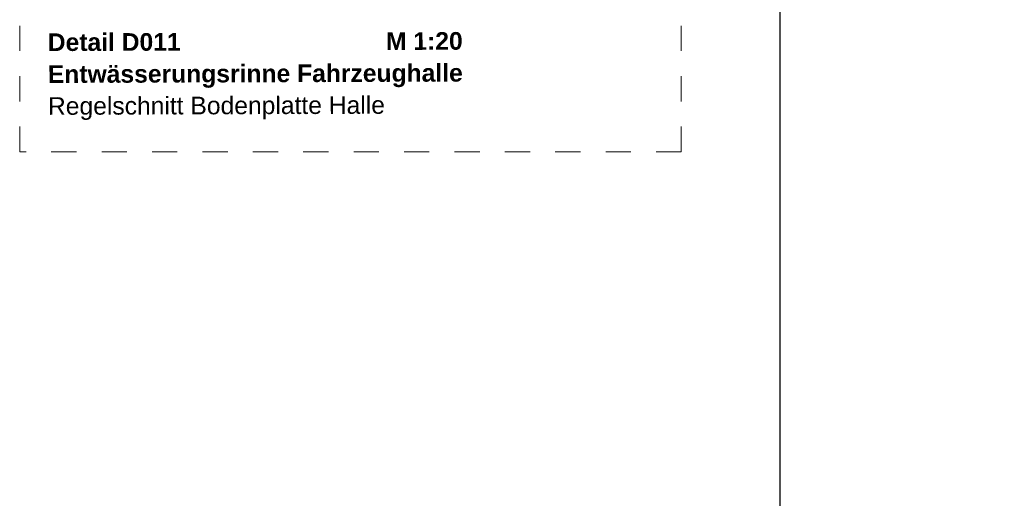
# Model space of a CAD drawing. Header units: metres. Extents: x 1333.9 to 1416.6, y -82.7 to -2.5.
# Tile 24 of 160: x 1333.9 to 1337.8, y -13.4 to -11.5. Entities that reach past the tile are written whole.
import ezdxf

# ---------------------------------------------------------------- set-up
doc = ezdxf.new("R2010")
doc.units = ezdxf.units.M
doc.linetypes.add('AUSGEZOGEN', pattern=[0])
doc.linetypes.add('STRICHLINIE_S4', pattern=[0.08, 0.06, -0.02])
for name, color, linetype, lineweight in [('XR$1$Legende', 4, 'AUSGEZOGEN', 13), ('XR$10$Text 1_50', 3, 'AUSGEZOGEN', 18), ('XR$10$Wand Mauerwerk tr', 42, 'AUSGEZOGEN', 18)]:
    doc.layers.add(name, color=color, linetype=linetype, lineweight=lineweight)
doc.styles.add('ARIAL', font='arial.ttf')

msp = doc.modelspace()

# ---------------------------------------------------------------- linework, layer by layer
at = {"layer": 'XR$1$Legende', "color": 6, "linetype": 'AUSGEZOGEN', "lineweight": 25, "transparency": 33554687}
msp.add_lwpolyline([(1336.9513, -40.0148), (1412.4513, -40.0148), (1412.4513, -2.5148), (1336.9513, -2.5148), (1336.9513, -40.0148)], close=True, dxfattribs=at)
at = {"layer": 'XR$10$Wand Mauerwerk tr', "color": 7, "linetype": 'STRICHLINIE_S4', "lineweight": 18, "transparency": 33554687}
for p, q in [((1333.9355, -11.9827), (1333.9355, -9.0307)), ((1336.5608, -11.9827), (1336.5608, -9.0307)), ((1336.5608, -11.9827), (1333.9355, -11.9827))]:
    msp.add_line(p, q, dxfattribs=at)

# ---------------------------------------------------------------- texts
at = {"layer": 'XR$10$Text 1_50', "color": 3, "linetype": 'AUSGEZOGEN', "lineweight": 25, "transparency": 33554687, "insert": (1334.0467, -11.5131), "char_height": 0.07, "width": 2.141983, "attachment_point": 1, "rotation": 0.1872, "line_spacing_factor": 1.084337, "style": 'ARIAL'}
msp.add_mtext('\\A1;{\\fArial|i0|b1;\\H0.070000;\\W1.000000;\\C3;Detail D011                              M 1:20}\\P{\\fArial|i0|b1;\\H0.070000;\\W1.000000;\\C3;Entwässerungsrinne Fahrzeughalle}\\P{\\fArial|i0|b0;\\H0.070000;\\W1.000000;\\C3;Regelschnitt Bodenplatte Halle}\\P', dxfattribs=at)

doc.saveas('drawing.dxf')
